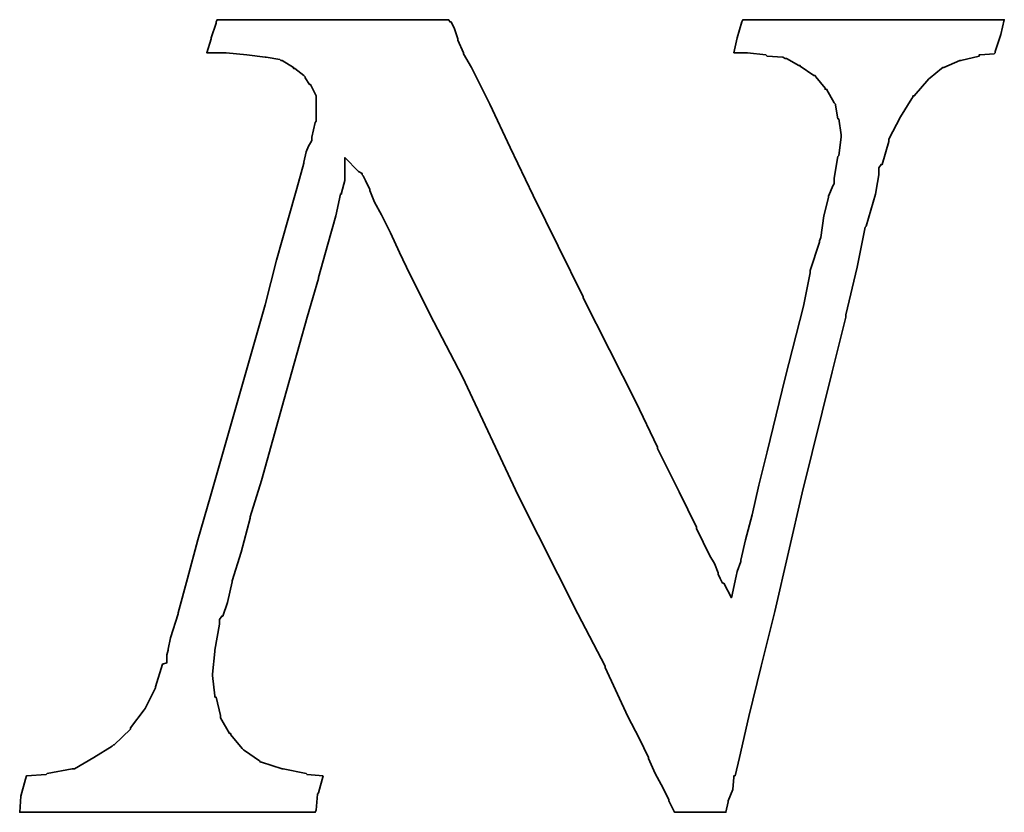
# Model space of a CAD drawing. Header units: inches. Extents: x 36 to 678, y -393 to 752.
# Tile 38 of 41: x 223.45 to 227.16, y 146.7 to 149.69. Entities that reach past the tile are written whole.
import ezdxf

# ---------------------------------------------------------------- set-up
doc = ezdxf.new("R2010")
doc.units = ezdxf.units.IN
doc.header["$LTSCALE"] = 5
doc.header["$MEASUREMENT"] = 0
doc.layers.add('DIM', color=4, linetype='Continuous')
doc.layers.add('layer 1', color=7, linetype='Continuous')

# ---------------------------------------------------------------- blocks, each defined once
blk = doc.blocks.new('TBI MOTION logo(完整正式版)')
at = {"layer": 'layer 1', "color": 22, "lineweight": 35}
blk.add_open_spline([(58.92625, -7.91875), (58.92625, -7.91875), (58.58625, -7.89375), (58.58625, -7.89375), (58.58625, -7.89375), (58.58625, -7.89375), (58.56625, -7.87125), (58.56625, -7.87125), (58.56625, -7.87125), (58.56625, -7.87125), (58.08375, -7.77375), (58.08375, -7.77375), (58.08375, -7.77375), (58.08375, -7.77375), (58.06125, -7.77375), (58.06125, -7.77375), (58.06125, -7.77375), (58.06125, -7.77375), (57.62625, -7.63125), (57.62625, -7.63125), (57.62625, -7.63125), (57.62625, -7.63125), (57.60625, -7.63125), (57.60625, -7.63125), (57.60625, -7.63125), (57.60625, -7.63125), (57.58125, -7.60625), (57.58125, -7.60625), (57.58125, -7.60625), (57.58125, -7.60625), (57.26625, -7.38875), (57.26625, -7.38875), (57.26625, -7.38875), (57.26625, -7.38875), (57.24625, -7.36875), (57.24625, -7.36875), (57.24625, -7.36875), (57.24625, -7.36875), (57.22125, -7.34375), (57.22125, -7.34375), (57.22125, -7.34375), (57.22125, -7.34375), (56.98125, -7.05375), (56.98125, -7.05375), (56.98125, -7.05375), (56.98125, -7.05375), (56.98125, -7.02875), (56.98125, -7.02875), (56.98125, -7.02875), (56.98125, -7.02875), (56.95625, -7.02875), (56.95625, -7.02875), (56.95625, -7.02875), (56.95625, -7.02875), (56.76625, -6.69625), (56.76625, -6.69625), (56.76625, -6.69625), (56.76625, -6.69625), (56.76625, -6.67125), (56.76625, -6.67125), (56.76625, -6.67125), (56.76625, -6.67125), (56.76625, -6.64875), (56.76625, -6.64875), (56.76625, -6.64875), (56.76625, -6.64875), (56.67125, -6.26375), (56.67125, -6.26375), (56.67125, -6.26375), (56.67125, -6.26375), (56.64625, -6.26375), (56.64625, -6.26375), (56.64625, -6.26375), (56.64625, -6.26375), (56.64625, -6.23875), (56.64625, -6.23875), (56.64625, -6.23875), (56.64625, -6.23875), (56.59625, -5.80875), (56.59625, -5.80875), (56.59625, -5.80875), (56.59625, -5.80875), (56.59625, -5.78375), (56.59625, -5.78375), (56.59625, -5.78375), (56.59625, -5.78375), (56.64625, -5.30375), (56.64625, -5.30375), (56.64625, -5.30375), (56.64625, -5.30375), (56.64625, -5.27875), (56.64625, -5.27875), (56.64625, -5.27875), (56.64625, -5.27875), (56.74125, -4.72875), (56.74125, -4.72875), (56.74125, -4.72875), (56.74125, -4.72875), (56.74125, -4.67875), (56.74125, -4.67875), (56.74125, -4.67875), (56.74125, -4.67875), (56.74125, -4.63375), (56.74125, -4.63375), (56.74125, -4.63375), (56.74125, -4.63375), (56.79125, -4.55875), (56.79125, -4.55875), (56.79125, -4.55875), (56.79125, -4.55875), (56.81125, -4.55875), (56.81125, -4.55875), (56.81125, -4.55875), (56.81125, -4.55875), (56.91125, -4.27375), (56.91125, -4.27375), (56.91125, -4.27375), (56.91125, -4.27375), (57.00625, -3.83874), (57.00625, -3.83874), (57.00625, -3.83874), (57.00625, -3.83874), (57.00625, -3.81374), (57.00625, -3.81374), (57.00625, -3.81374), (57.00625, -3.81374), (57.19875, -3.21374), (57.19875, -3.21374), (57.19875, -3.21374), (57.19875, -3.21374), (57.38625, -2.49625), (57.38625, -2.49625), (57.38625, -2.49625), (57.38625, -2.49625), (57.38625, -2.47374), (57.38625, -2.47374), (57.38625, -2.47374), (57.38625, -2.47374), (57.62625, -1.70375), (57.62625, -1.70375), (57.62625, -1.70375), (57.62625, -1.70375), (58.10625, 0.00125), (58.10625, 0.00125), (58.10625, 0.00125), (58.10625, 0.00125), (58.58625, 1.72625), (58.58625, 1.72625), (58.58625, 1.72625), (58.58625, 1.72625), (58.82625, 2.54125), (58.82625, 2.54125), (58.82625, 2.54125), (58.82625, 2.54125), (58.82625, 2.56374), (58.82625, 2.56374), (58.82625, 2.56374), (58.82625, 2.56374), (59.02125, 3.26125), (59.02125, 3.26125), (59.02125, 3.26125), (59.02125, 3.26125), (59.18625, 3.86125), (59.18625, 3.86125), (59.18625, 3.86125), (59.18625, 3.86125), (59.28625, 4.31875), (59.28625, 4.31875), (59.28625, 4.31875), (59.28625, 4.31875), (59.30625, 4.31875), (59.30625, 4.31875), (59.30625, 4.31875), (59.30625, 4.31875), (59.30625, 4.34125), (59.30625, 4.34125), (59.30625, 4.34125), (59.30625, 4.34125), (59.38125, 4.60625), (59.38125, 4.60625), (59.38125, 4.60625), (59.38125, 4.60625), (59.38125, 4.65125), (59.38125, 4.65125), (59.38125, 4.65125), (59.38125, 4.65125), (59.38125, 5.08625), (59.38125, 5.08625), (59.38125, 5.08625), (59.38125, 5.08625), (59.66625, 4.79624), (59.66625, 4.79624), (59.66625, 4.79624), (59.66625, 4.79624), (59.74125, 4.75124), (59.74125, 4.75124), (59.74125, 4.75124), (59.74125, 4.75124), (59.74125, 4.72624), (59.74125, 4.72624), (59.74125, 4.72624), (59.74125, 4.72624), (59.76125, 4.70124), (59.76125, 4.70124), (59.76125, 4.70124), (59.76125, 4.70124), (59.81125, 4.60625), (59.81125, 4.60625), (59.81125, 4.60625), (59.81125, 4.60625), (59.90625, 4.41125), (59.90625, 4.41125), (59.90625, 4.41125), (59.90625, 4.41125), (59.90625, 4.39125), (59.90625, 4.39125), (59.90625, 4.39125), (59.90625, 4.39125), (60.00375, 4.15124), (60.00375, 4.15124), (60.00375, 4.15124), (60.00375, 4.15124), (60.14625, 3.88374), (60.14625, 3.88374), (60.14625, 3.88374), (60.14625, 3.88374), (60.34125, 3.50124), (60.34125, 3.50124), (60.34125, 3.50124), (60.34125, 3.50124), (60.53125, 3.09125), (60.53125, 3.09125), (60.53125, 3.09125), (60.53125, 3.09125), (60.74625, 2.63625), (60.74625, 2.63625), (60.74625, 2.63625), (60.74625, 2.63625), (61.25125, 1.63124), (61.25125, 1.63124), (61.25125, 1.63124), (61.25125, 1.63124), (61.85125, 0.47625), (61.85125, 0.47625), (61.85125, 0.47625), (61.85125, 0.47625), (63.02625, -2.01874), (63.02625, -2.01874), (63.02625, -2.01874), (63.02625, -2.01874), (64.27625, -4.51374), (64.27625, -4.51374), (64.27625, -4.51374), (64.27625, -4.51374), (64.85125, -5.61375), (64.85125, -5.61375), (64.85125, -5.61375), (64.85125, -5.61375), (64.85125, -5.64125), (64.85125, -5.64125), (64.85125, -5.64125), (64.85125, -5.64125), (65.32875, -6.67125), (65.32875, -6.67125), (65.32875, -6.67125), (65.32875, -6.67125), (65.57125, -7.12875), (65.57125, -7.12875), (65.57125, -7.12875), (65.57125, -7.12875), (65.76125, -7.53625), (65.76125, -7.53625), (65.76125, -7.53625), (65.76125, -7.53625), (65.76125, -7.55625), (65.76125, -7.55625), (65.76125, -7.55625), (65.76125, -7.55625), (65.90375, -7.87125), (65.90375, -7.87125), (65.90375, -7.87125), (65.90375, -7.87125), (66.07125, -8.18125), (66.07125, -8.18125), (66.07125, -8.18125), (66.07125, -8.18125), (66.19125, -8.42375), (66.19125, -8.42375), (66.19125, -8.42375), (66.19125, -8.42375), (66.19125, -8.44375), (66.19125, -8.44375), (66.19125, -8.44375), (66.19125, -8.44375), (66.29125, -8.63875), (66.29125, -8.63875), (66.29125, -8.63875), (66.29125, -8.63875), (66.31125, -8.68625), (66.31125, -8.68625), (66.31125, -8.68625), (66.31125, -8.68625), (66.38375, -8.68625), (66.38375, -8.68625), (66.38375, -8.68625), (66.38375, -8.68625), (66.84125, -8.68625), (66.84125, -8.68625), (66.84125, -8.68625), (66.84125, -8.68625), (67.29625, -8.68625), (67.29625, -8.68625), (67.29625, -8.68625), (67.29625, -8.68625), (67.36625, -8.68625), (67.36625, -8.68625), (67.36625, -8.68625), (67.36625, -8.68625), (67.39125, -8.68625), (67.39125, -8.68625), (67.39125, -8.68625), (67.39125, -8.68625), (67.44125, -8.46875), (67.44125, -8.46875), (67.44125, -8.46875), (67.44125, -8.46875), (67.44125, -8.44375), (67.44125, -8.44375), (67.44125, -8.44375), (67.44125, -8.44375), (67.53625, -8.20375), (67.53625, -8.20375), (67.53625, -8.20375), (67.53625, -8.20375), (67.56125, -7.94375), (67.56125, -7.94375), (67.56125, -7.94375), (67.56125, -7.94375), (67.56125, -7.91875), (67.56125, -7.91875), (67.56125, -7.91875), (67.56125, -7.91875), (67.58625, -7.91875), (67.58625, -7.91875), (67.58625, -7.91875), (67.58625, -7.91875), (67.68125, -7.53625), (67.68125, -7.53625), (67.68125, -7.53625), (67.68125, -7.53625), (67.87375, -6.67125), (67.87375, -6.67125), (67.87375, -6.67125), (67.87375, -6.67125), (68.13625, -5.61375), (68.13625, -5.61375), (68.13625, -5.61375), (68.13625, -5.61375), (68.42375, -4.46374), (68.42375, -4.46374), (68.42375, -4.46374), (68.42375, -4.46374), (68.99875, -1.96874), (68.99875, -1.96874), (68.99875, -1.96874), (68.99875, -1.96874), (69.62625, 0.57625), (69.62625, 0.57625), (69.62625, 0.57625), (69.62625, 0.57625), (69.91125, 1.72625), (69.91125, 1.72625), (69.91125, 1.72625), (69.91125, 1.72625), (69.91125, 1.77625), (69.91125, 1.77625), (69.91125, 1.77625), (69.91125, 1.77625), (70.15125, 2.78124), (70.15125, 2.78124), (70.15125, 2.78124), (70.15125, 2.78124), (70.32125, 3.62125), (70.32125, 3.62125), (70.32125, 3.62125), (70.32125, 3.62125), (70.34125, 3.64625), (70.34125, 3.64625), (70.34125, 3.64625), (70.34125, 3.64625), (70.44125, 3.98125), (70.44125, 3.98125), (70.44125, 3.98125), (70.44125, 3.98125), (70.53625, 4.31875), (70.53625, 4.31875), (70.53625, 4.31875), (70.53625, 4.31875), (70.58125, 4.55875), (70.58125, 4.55875), (70.58125, 4.55875), (70.58125, 4.55875), (70.60625, 4.72624), (70.60625, 4.72624), (70.60625, 4.72624), (70.60625, 4.72624), (70.60625, 4.79624), (70.60625, 4.79624), (70.60625, 4.79624), (70.60625, 4.79624), (70.60625, 4.87125), (70.60625, 4.87125), (70.60625, 4.87125), (70.60625, 4.87125), (70.65625, 4.94125), (70.65625, 4.94125), (70.65625, 4.94125), (70.65625, 4.94125), (70.68125, 4.94125), (70.68125, 4.94125), (70.68125, 4.94125), (70.68125, 4.94125), (70.82125, 5.42125), (70.82125, 5.42125), (70.82125, 5.42125), (70.82125, 5.42125), (70.82125, 5.44625), (70.82125, 5.44625), (70.82125, 5.44625), (70.82125, 5.44625), (70.82125, 5.47125), (70.82125, 5.47125), (70.82125, 5.47125), (70.82125, 5.47125), (71.06125, 5.94625), (71.06125, 5.94625), (71.06125, 5.94625), (71.06125, 5.94625), (71.30125, 6.33124), (71.30125, 6.33124), (71.30125, 6.33124), (71.30125, 6.33124), (71.32625, 6.35625), (71.32625, 6.35625), (71.32625, 6.35625), (71.32625, 6.35625), (71.32625, 6.38124), (71.32625, 6.38124), (71.32625, 6.38124), (71.32625, 6.38124), (71.35125, 6.38124), (71.35125, 6.38124), (71.35125, 6.38124), (71.35125, 6.38124), (71.66125, 6.74125), (71.66125, 6.74125), (71.66125, 6.74125), (71.66125, 6.74125), (71.68625, 6.76625), (71.68625, 6.76625), (71.68625, 6.76625), (71.68625, 6.76625), (71.92625, 6.95624), (71.92625, 6.95624), (71.92625, 6.95624), (71.92625, 6.95624), (71.95125, 6.98125), (71.95125, 6.98125), (71.95125, 6.98125), (71.95125, 6.98125), (71.97625, 6.98125), (71.97625, 6.98125), (71.97625, 6.98125), (71.97625, 6.98125), (72.31125, 7.12624), (72.31125, 7.12624), (72.31125, 7.12624), (72.31125, 7.12624), (72.33375, 7.12624), (72.33375, 7.12624), (72.33375, 7.12624), (72.33375, 7.12624), (72.71625, 7.21875), (72.71625, 7.21875), (72.71625, 7.21875), (72.71625, 7.21875), (72.71625, 7.24624), (72.71625, 7.24624), (72.71625, 7.24624), (72.71625, 7.24624), (72.74125, 7.24624), (72.74125, 7.24624), (72.74125, 7.24624), (72.74125, 7.24624), (73.03124, 7.26624), (73.03124, 7.26624), (73.03124, 7.26624), (73.03124, 7.26624), (73.05375, 7.29125), (73.05375, 7.29125), (73.05375, 7.29125), (73.05375, 7.29125), (73.05375, 7.31625), (73.05375, 7.31625), (73.05375, 7.31625), (73.05375, 7.31625), (73.17625, 7.67625), (73.17625, 7.67625), (73.17625, 7.67625), (73.17625, 7.67625), (73.24625, 7.98625), (73.24625, 7.98625), (73.24625, 7.98625), (73.24625, 7.98625), (73.19625, 7.98625), (73.19625, 7.98625), (73.19625, 7.98625), (73.19625, 7.98625), (72.93625, 7.98625), (72.93625, 7.98625), (72.93625, 7.98625), (72.93625, 7.98625), (72.55125, 7.98625), (72.55125, 7.98625), (72.55125, 7.98625), (72.55125, 7.98625), (72.09625, 7.98625), (72.09625, 7.98625), (72.09625, 7.98625), (72.09625, 7.98625), (71.64125, 7.98625), (71.64125, 7.98625), (71.64125, 7.98625), (71.64125, 7.98625), (70.53625, 7.98625), (70.53625, 7.98625), (70.53625, 7.98625), (70.53625, 7.98625), (69.47875, 7.98625), (69.47875, 7.98625), (69.47875, 7.98625), (69.47875, 7.98625), (68.95125, 7.98625), (68.95125, 7.98625), (68.95125, 7.98625), (68.95125, 7.98625), (68.52125, 7.98625), (68.52125, 7.98625), (68.52125, 7.98625), (68.52125, 7.98625), (68.13625, 7.98625), (68.13625, 7.98625), (68.13625, 7.98625), (68.13625, 7.98625), (67.87375, 7.98625), (67.87375, 7.98625), (67.87375, 7.98625), (67.87375, 7.98625), (67.75125, 7.98625), (67.75125, 7.98625), (67.75125, 7.98625), (67.75125, 7.98625), (67.72625, 7.94125), (67.72625, 7.94125), (67.72625, 7.94125), (67.72625, 7.94125), (67.63125, 7.60625), (67.63125, 7.60625), (67.63125, 7.60625), (67.63125, 7.60625), (67.56125, 7.29125), (67.56125, 7.29125), (67.56125, 7.29125), (67.56125, 7.29125), (67.72625, 7.29125), (67.72625, 7.29125), (67.72625, 7.29125), (67.72625, 7.29125), (67.82625, 7.29125), (67.82625, 7.29125), (67.82625, 7.29125), (67.82625, 7.29125), (67.84625, 7.29125), (67.84625, 7.29125), (67.84625, 7.29125), (67.84625, 7.29125), (68.23125, 7.24624), (68.23125, 7.24624), (68.23125, 7.24624), (68.23125, 7.24624), (68.25875, 7.21875), (68.25875, 7.21875), (68.25875, 7.21875), (68.25875, 7.21875), (68.59125, 7.19624), (68.59125, 7.19624), (68.59125, 7.19624), (68.59125, 7.19624), (68.64125, 7.17125), (68.64125, 7.17125), (68.64125, 7.17125), (68.64125, 7.17125), (68.66625, 7.17125), (68.66625, 7.17125), (68.66625, 7.17125), (68.66625, 7.17125), (68.92625, 7.02624), (68.92625, 7.02624), (68.92625, 7.02624), (68.92625, 7.02624), (68.95125, 7.02624), (68.95125, 7.02624), (68.95125, 7.02624), (68.95125, 7.02624), (68.95125, 7.00624), (68.95125, 7.00624), (68.95125, 7.00624), (68.95125, 7.00624), (69.23875, 6.81125), (69.23875, 6.81125), (69.23875, 6.81125), (69.23875, 6.81125), (69.26625, 6.81125), (69.26625, 6.81125), (69.26625, 6.81125), (69.26625, 6.81125), (69.28625, 6.78625), (69.28625, 6.78625), (69.28625, 6.78625), (69.28625, 6.78625), (69.47875, 6.54875), (69.47875, 6.54875), (69.47875, 6.54875), (69.47875, 6.54875), (69.47875, 6.52375), (69.47875, 6.52375), (69.47875, 6.52375), (69.47875, 6.52375), (69.50625, 6.52375), (69.50625, 6.52375), (69.50625, 6.52375), (69.50625, 6.52375), (69.67125, 6.23625), (69.67125, 6.23625), (69.67125, 6.23625), (69.67125, 6.23625), (69.69375, 6.21125), (69.69375, 6.21125), (69.69375, 6.21125), (69.69375, 6.21125), (69.69375, 6.18625), (69.69375, 6.18625), (69.69375, 6.18625), (69.69375, 6.18625), (69.74625, 5.89875), (69.74625, 5.89875), (69.74625, 5.89875), (69.74625, 5.89875), (69.76625, 5.89875), (69.76625, 5.89875), (69.76625, 5.89875), (69.76625, 5.89875), (69.81375, 5.56625), (69.81375, 5.56625), (69.81375, 5.56625), (69.81375, 5.56625), (69.81375, 5.54125), (69.81375, 5.54125), (69.81375, 5.54125), (69.81375, 5.54125), (69.81375, 5.51625), (69.81375, 5.51625), (69.81375, 5.51625), (69.81375, 5.51625), (69.76625, 5.13125), (69.76625, 5.13125), (69.76625, 5.13125), (69.76625, 5.13125), (69.74625, 5.10874), (69.74625, 5.10874), (69.74625, 5.10874), (69.74625, 5.10874), (69.67125, 4.65125), (69.67125, 4.65125), (69.67125, 4.65125), (69.67125, 4.65125), (69.67125, 4.55875), (69.67125, 4.55875), (69.67125, 4.55875), (69.67125, 4.55875), (69.67125, 4.53125), (69.67125, 4.53125), (69.67125, 4.53125), (69.67125, 4.53125), (69.64625, 4.50874), (69.64625, 4.50874), (69.64625, 4.50874), (69.64625, 4.50874), (69.55125, 4.27125), (69.55125, 4.27125), (69.55125, 4.27125), (69.55125, 4.27125), (69.55125, 4.24625), (69.55125, 4.24625), (69.55125, 4.24625), (69.55125, 4.24625), (69.45375, 3.86125), (69.45375, 3.86125), (69.45375, 3.86125), (69.45375, 3.86125), (69.38625, 3.40624), (69.38625, 3.40624), (69.38625, 3.40624), (69.38625, 3.40624), (69.35875, 3.33125), (69.35875, 3.33125), (69.35875, 3.33125), (69.35875, 3.33125), (69.35875, 3.30875), (69.35875, 3.30875), (69.35875, 3.30875), (69.35875, 3.30875), (69.16625, 2.71125), (69.16625, 2.71125), (69.16625, 2.71125), (69.16625, 2.71125), (69.16625, 2.66375), (69.16625, 2.66375), (69.16625, 2.66375), (69.16625, 2.66375), (69.02625, 1.96374), (69.02625, 1.96374), (69.02625, 1.96374), (69.02625, 1.96374), (68.64125, 0.45624), (68.64125, 0.45624), (68.64125, 0.45624), (68.64125, 0.45624), (68.25875, -1.10625), (68.25875, -1.10625), (68.25875, -1.10625), (68.25875, -1.10625), (68.08625, -1.80125), (68.08625, -1.80125), (68.08625, -1.80125), (68.08625, -1.80125), (67.94625, -2.42625), (67.94625, -2.42625), (67.94625, -2.42625), (67.94625, -2.42625), (67.80125, -2.95375), (67.80125, -2.95375), (67.80125, -2.95375), (67.80125, -2.95375), (67.70625, -3.38375), (67.70625, -3.38375), (67.70625, -3.38375), (67.70625, -3.38375), (67.70625, -3.40875), (67.70625, -3.40875), (67.70625, -3.40875), (67.70625, -3.40875), (67.63125, -3.62375), (67.63125, -3.62375), (67.63125, -3.62375), (67.63125, -3.62375), (67.60625, -3.72125), (67.60625, -3.72125), (67.60625, -3.72125), (67.60625, -3.72125), (67.51125, -4.17375), (67.51125, -4.17375), (67.51125, -4.17375), (67.51125, -4.17375), (67.34625, -3.86374), (67.34625, -3.86374), (67.34625, -3.86374), (67.34625, -3.86374), (67.32125, -3.86374), (67.32125, -3.86374), (67.32125, -3.86374), (67.32125, -3.86374), (67.27125, -3.76874), (67.27125, -3.76874), (67.27125, -3.76874), (67.27125, -3.76874), (67.22625, -3.67374), (67.22625, -3.67374), (67.22625, -3.67374), (67.22625, -3.67374), (67.22625, -3.64875), (67.22625, -3.64875), (67.22625, -3.64875), (67.22625, -3.64875), (67.15125, -3.45375), (67.15125, -3.45375), (67.15125, -3.45375), (67.15125, -3.45375), (67.05625, -3.28875), (67.05625, -3.28875), (67.05625, -3.28875), (67.05625, -3.28875), (66.91125, -3.00125), (66.91125, -3.00125), (66.91125, -3.00125), (66.91125, -3.00125), (66.77125, -2.71375), (66.77125, -2.71375), (66.77125, -2.71375), (66.77125, -2.71375), (66.77125, -2.68875), (66.77125, -2.68875), (66.77125, -2.68875), (66.77125, -2.68875), (66.41125, -1.94374), (66.41125, -1.94374), (66.41125, -1.94374), (66.41125, -1.94374), (65.95125, -1.03375), (65.95125, -1.03375), (65.95125, -1.03375), (65.95125, -1.03375), (65.95125, -1.00875), (65.95125, -1.00875), (65.95125, -1.00875), (65.95125, -1.00875), (65.49625, -0.04874), (65.49625, -0.04874), (65.49625, -0.04874), (65.49625, -0.04874), (64.39375, 2.13624), (64.39375, 2.13624), (64.39375, 2.13624), (64.39375, 2.13624), (64.39375, 2.15624), (64.39375, 2.15624), (64.39375, 2.15624), (64.39375, 2.15624), (63.33625, 4.29125), (63.33625, 4.29125), (63.33625, 4.29125), (63.33625, 4.29125), (62.85625, 5.30125), (62.85625, 5.30125), (62.85625, 5.30125), (62.85625, 5.30125), (62.42625, 6.21125), (62.42625, 6.21125), (62.42625, 6.21125), (62.42625, 6.21125), (62.04125, 6.98125), (62.04125, 6.98125), (62.04125, 6.98125), (62.04125, 6.98125), (61.87375, 7.26624), (61.87375, 7.26624), (61.87375, 7.26624), (61.87375, 7.26624), (61.87375, 7.29125), (61.87375, 7.29125), (61.87375, 7.29125), (61.87375, 7.29125), (61.75625, 7.55625), (61.75625, 7.55625), (61.75625, 7.55625), (61.75625, 7.55625), (61.75625, 7.58124), (61.75625, 7.58124), (61.75625, 7.58124), (61.75625, 7.58124), (61.68375, 7.79375), (61.68375, 7.79375), (61.68375, 7.79375), (61.68375, 7.79375), (61.61125, 7.94125), (61.61125, 7.94125), (61.61125, 7.94125), (61.61125, 7.94125), (61.58625, 7.94125), (61.58625, 7.94125), (61.58625, 7.94125), (61.58625, 7.94125), (61.56375, 7.98625), (61.56375, 7.98625), (61.56375, 7.98625), (61.56375, 7.98625), (61.41875, 7.98625), (61.41875, 7.98625), (61.41875, 7.98625), (61.41875, 7.98625), (61.18125, 7.98625), (61.18125, 7.98625), (61.18125, 7.98625), (61.18125, 7.98625), (60.84125, 7.98625), (60.84125, 7.98625), (60.84125, 7.98625), (60.84125, 7.98625), (60.02625, 7.98625), (60.02625, 7.98625), (60.02625, 7.98625), (60.02625, 7.98625), (59.11625, 7.98625), (59.11625, 7.98625), (59.11625, 7.98625), (59.11625, 7.98625), (58.15625, 7.98625), (58.15625, 7.98625), (58.15625, 7.98625), (58.15625, 7.98625), (57.34125, 7.98625), (57.34125, 7.98625), (57.34125, 7.98625), (57.34125, 7.98625), (57.00625, 7.98625), (57.00625, 7.98625), (57.00625, 7.98625), (57.00625, 7.98625), (56.76625, 7.98625), (56.76625, 7.98625), (56.76625, 7.98625), (56.76625, 7.98625), (56.69125, 7.98625), (56.69125, 7.98625), (56.69125, 7.98625), (56.69125, 7.98625), (56.67125, 7.94125), (56.67125, 7.94125), (56.67125, 7.94125), (56.67125, 7.94125), (56.67125, 7.91625), (56.67125, 7.91625), (56.67125, 7.91625), (56.67125, 7.91625), (56.57125, 7.60625), (56.57125, 7.60625), (56.57125, 7.60625), (56.57125, 7.60625), (56.57125, 7.58124), (56.57125, 7.58124), (56.57125, 7.58124), (56.57125, 7.58124), (56.47625, 7.29125), (56.47625, 7.29125), (56.47625, 7.29125), (56.47625, 7.29125), (56.57125, 7.29125), (56.57125, 7.29125), (56.57125, 7.29125), (56.57125, 7.29125), (56.76625, 7.29125), (56.76625, 7.29125), (56.76625, 7.29125), (56.76625, 7.29125), (56.86125, 7.29125), (56.86125, 7.29125), (56.86125, 7.29125), (56.86125, 7.29125), (56.88625, 7.29125), (56.88625, 7.29125), (56.88625, 7.29125), (56.88625, 7.29125), (57.31625, 7.24624), (57.31625, 7.24624), (57.31625, 7.24624), (57.31625, 7.24624), (57.70125, 7.19624), (57.70125, 7.19624), (57.70125, 7.19624), (57.70125, 7.19624), (57.72625, 7.19624), (57.72625, 7.19624), (57.72625, 7.19624), (57.72625, 7.19624), (58.01125, 7.14624), (58.01125, 7.14624), (58.01125, 7.14624), (58.01125, 7.14624), (58.03625, 7.12624), (58.03625, 7.12624), (58.03625, 7.12624), (58.03625, 7.12624), (58.06125, 7.12624), (58.06125, 7.12624), (58.06125, 7.12624), (58.06125, 7.12624), (58.30125, 6.98125), (58.30125, 6.98125), (58.30125, 6.98125), (58.30125, 6.98125), (58.30125, 6.95624), (58.30125, 6.95624), (58.30125, 6.95624), (58.30125, 6.95624), (58.32375, 6.95624), (58.32375, 6.95624), (58.32375, 6.95624), (58.32375, 6.95624), (58.51625, 6.81125), (58.51625, 6.81125), (58.51625, 6.81125), (58.51625, 6.81125), (58.54125, 6.78625), (58.54125, 6.78625), (58.54125, 6.78625), (58.54125, 6.78625), (58.54125, 6.76625), (58.54125, 6.76625), (58.54125, 6.76625), (58.54125, 6.76625), (58.63625, 6.62124), (58.63625, 6.62124), (58.63625, 6.62124), (58.63625, 6.62124), (58.65875, 6.62124), (58.65875, 6.62124), (58.65875, 6.62124), (58.65875, 6.62124), (58.75625, 6.42625), (58.75625, 6.42625), (58.75625, 6.42625), (58.75625, 6.42625), (58.77875, 6.38124), (58.77875, 6.38124), (58.77875, 6.38124), (58.77875, 6.38124), (58.77875, 6.33124), (58.77875, 6.33124), (58.77875, 6.33124), (58.77875, 6.33124), (58.77875, 6.09125), (58.77875, 6.09125), (58.77875, 6.09125), (58.77875, 6.09125), (58.77875, 5.85125), (58.77875, 5.85125), (58.77875, 5.85125), (58.77875, 5.85125), (58.75625, 5.82625), (58.75625, 5.82625), (58.75625, 5.82625), (58.75625, 5.82625), (58.68625, 5.51625), (58.68625, 5.51625), (58.68625, 5.51625), (58.68625, 5.51625), (58.68625, 5.47125), (58.68625, 5.47125), (58.68625, 5.47125), (58.68625, 5.47125), (58.68625, 5.44625), (58.68625, 5.44625), (58.68625, 5.44625), (58.68625, 5.44625), (58.65875, 5.39625), (58.65875, 5.39625), (58.65875, 5.39625), (58.65875, 5.39625), (58.61125, 5.32624), (58.61125, 5.32624), (58.61125, 5.32624), (58.61125, 5.32624), (58.56625, 5.20375), (58.56625, 5.20375), (58.56625, 5.20375), (58.56625, 5.20375), (58.51625, 4.99125), (58.51625, 4.99125), (58.51625, 4.99125), (58.51625, 4.99125), (58.51625, 4.96625), (58.51625, 4.96625), (58.51625, 4.96625), (58.51625, 4.96625), (58.37125, 4.43625), (58.37125, 4.43625), (58.37125, 4.43625), (58.37125, 4.43625), (58.18125, 3.76625), (58.18125, 3.76625), (58.18125, 3.76625), (58.18125, 3.76625), (57.94125, 2.92624), (57.94125, 2.92624), (57.94125, 2.92624), (57.94125, 2.92624), (57.70125, 1.98874), (57.70125, 1.98874), (57.70125, 1.98874), (57.70125, 1.98874), (57.12625, -0.02374), (57.12625, -0.02374), (57.12625, -0.02374), (57.12625, -0.02374), (56.55125, -2.03875), (56.55125, -2.03875), (56.55125, -2.03875), (56.55125, -2.03875), (56.28625, -2.95375), (56.28625, -2.95375), (56.28625, -2.95375), (56.28625, -2.95375), (56.07125, -3.76874), (56.07125, -3.76874), (56.07125, -3.76874), (56.07125, -3.76874), (55.87625, -4.48874), (55.87625, -4.48874), (55.87625, -4.48874), (55.87625, -4.48874), (55.87625, -4.51374), (55.87625, -4.51374), (55.87625, -4.51374), (55.87625, -4.51374), (55.71125, -5.01625), (55.71125, -5.01625), (55.71125, -5.01625), (55.71125, -5.01625), (55.66125, -5.25375), (55.66125, -5.25375), (55.66125, -5.25375), (55.66125, -5.25375), (55.66125, -5.27875), (55.66125, -5.27875), (55.66125, -5.27875), (55.66125, -5.27875), (55.63625, -5.37375), (55.63625, -5.37375), (55.63625, -5.37375), (55.63625, -5.37375), (55.63625, -5.42375), (55.63625, -5.42375), (55.63625, -5.42375), (55.63625, -5.42375), (55.63625, -5.54125), (55.63625, -5.54125), (55.63625, -5.54125), (55.63625, -5.54125), (55.54125, -5.56875), (55.54125, -5.56875), (55.54125, -5.56875), (55.54125, -5.56875), (55.39625, -6.04875), (55.39625, -6.04875), (55.39625, -6.04875), (55.39625, -6.04875), (55.39625, -6.06875), (55.39625, -6.06875), (55.39625, -6.06875), (55.39625, -6.06875), (55.18125, -6.50375), (55.18125, -6.50375), (55.18125, -6.50375), (55.18125, -6.50375), (55.15625, -6.52875), (55.15625, -6.52875), (55.15625, -6.52875), (55.15625, -6.52875), (54.86875, -6.91125), (54.86875, -6.91125), (54.86875, -6.91125), (54.86875, -6.91125), (54.86875, -6.93375), (54.86875, -6.93375), (54.86875, -6.93375), (54.86875, -6.93375), (54.53125, -7.26875), (54.53125, -7.26875), (54.53125, -7.26875), (54.53125, -7.26875), (54.51125, -7.26875), (54.51125, -7.26875), (54.51125, -7.26875), (54.51125, -7.26875), (54.48625, -7.29625), (54.48625, -7.29625), (54.48625, -7.29625), (54.48625, -7.29625), (54.10375, -7.53625), (54.10375, -7.53625), (54.10375, -7.53625), (54.10375, -7.53625), (53.69625, -7.77375), (53.69625, -7.77375), (53.69625, -7.77375), (53.69625, -7.77375), (53.67125, -7.77375), (53.67125, -7.77375), (53.67125, -7.77375), (53.67125, -7.77375), (53.64625, -7.77375), (53.64625, -7.77375), (53.64625, -7.77375), (53.64625, -7.77375), (53.11625, -7.87125), (53.11625, -7.87125), (53.11625, -7.87125), (53.11625, -7.87125), (53.09625, -7.89375), (53.09625, -7.89375), (53.09625, -7.89375), (53.09625, -7.89375), (52.68625, -7.91875), (52.68625, -7.91875), (52.68625, -7.91875), (52.68625, -7.91875), (52.66125, -7.99125), (52.66125, -7.99125), (52.66125, -7.99125), (52.66125, -7.99125), (52.56625, -8.34875), (52.56625, -8.34875), (52.56625, -8.34875), (52.56625, -8.34875), (52.54125, -8.68625), (52.54125, -8.68625), (52.54125, -8.68625), (52.54125, -8.68625), (52.58875, -8.68625), (52.58875, -8.68625), (52.58875, -8.68625), (52.58875, -8.68625), (52.87625, -8.68625), (52.87625, -8.68625), (52.87625, -8.68625), (52.87625, -8.68625), (53.33625, -8.68625), (53.33625, -8.68625), (53.33625, -8.68625), (53.33625, -8.68625), (53.79125, -8.68625), (53.79125, -8.68625), (53.79125, -8.68625), (53.79125, -8.68625), (54.36625, -8.68625), (54.36625, -8.68625), (54.36625, -8.68625), (54.36625, -8.68625), (55.59125, -8.68625), (55.59125, -8.68625), (55.59125, -8.68625), (55.59125, -8.68625), (56.76625, -8.68625), (56.76625, -8.68625), (56.76625, -8.68625), (56.76625, -8.68625), (57.34125, -8.68625), (57.34125, -8.68625), (57.34125, -8.68625), (57.34125, -8.68625), (57.82125, -8.68625), (57.82125, -8.68625), (57.82125, -8.68625), (57.82125, -8.68625), (58.25125, -8.68625), (58.25125, -8.68625), (58.25125, -8.68625), (58.25125, -8.68625), (58.58625, -8.68625), (58.58625, -8.68625), (58.58625, -8.68625), (58.58625, -8.68625), (58.75625, -8.68625), (58.75625, -8.68625), (58.75625, -8.68625), (58.75625, -8.68625), (58.77875, -8.63875), (58.77875, -8.63875), (58.77875, -8.63875), (58.77875, -8.63875), (58.80625, -8.30375), (58.80625, -8.30375), (58.80625, -8.30375), (58.80625, -8.30375), (58.82625, -8.27875), (58.82625, -8.27875), (58.82625, -8.27875), (58.82625, -8.27875), (58.92625, -7.91875), (58.92625, -7.91875)], degree=3, knots=[0, 0, 0, 0, 0.003125, 0.003125, 0.003125, 0.003125, 0.00625, 0.00625, 0.00625, 0.00625, 0.009375, 0.009375, 0.009375, 0.009375, 0.0125, 0.0125, 0.0125, 0.0125, 0.015625, 0.015625, 0.015625, 0.015625, 0.01875, 0.01875, 0.01875, 0.01875, 0.021875, 0.021875, 0.021875, 0.021875, 0.025, 0.025, 0.025, 0.025, 0.028125, 0.028125, 0.028125, 0.028125, 0.03125, 0.03125, 0.03125, 0.03125, 0.034375, 0.034375, 0.034375, 0.034375, 0.0375, 0.0375, 0.0375, 0.0375, 0.040625, 0.040625, 0.040625, 0.040625, 0.04375, 0.04375, 0.04375, 0.04375, 0.046875, 0.046875, 0.046875, 0.046875, 0.05, 0.05, 0.05, 0.05, 0.053125, 0.053125, 0.053125, 0.053125, 0.05625, 0.05625, 0.05625, 0.05625, 0.059375, 0.059375, 0.059375, 0.059375, 0.0625, 0.0625, 0.0625, 0.0625, 0.065625, 0.065625, 0.065625, 0.065625, 0.06875, 0.06875, 0.06875, 0.06875, 0.071875, 0.071875, 0.071875, 0.071875, 0.075, 0.075, 0.075, 0.075, 0.078125, 0.078125, 0.078125, 0.078125, 0.08125, 0.08125, 0.08125, 0.08125, 0.084375, 0.084375, 0.084375, 0.084375, 0.0875, 0.0875, 0.0875, 0.0875, 0.090625, 0.090625, 0.090625, 0.090625, 0.09375, 0.09375, 0.09375, 0.09375, 0.096875, 0.096875, 0.096875, 0.096875, 0.1, 0.1, 0.1, 0.1, 0.103125, 0.103125, 0.103125, 0.103125, 0.10625, 0.10625, 0.10625, 0.10625, 0.109375, 0.109375, 0.109375, 0.109375, 0.1125, 0.1125, 0.1125, 0.1125, 0.115625, 0.115625, 0.115625, 0.115625, 0.11875, 0.11875, 0.11875, 0.11875, 0.121875, 0.121875, 0.121875, 0.121875, 0.125, 0.125, 0.125, 0.125, 0.128125, 0.128125, 0.128125, 0.128125, 0.13125, 0.13125, 0.13125, 0.13125, 0.134375, 0.134375, 0.134375, 0.134375, 0.1375, 0.1375, 0.1375, 0.1375, 0.140625, 0.140625, 0.140625, 0.140625, 0.14375, 0.14375, 0.14375, 0.14375, 0.146875, 0.146875, 0.146875, 0.146875, 0.15, 0.15, 0.15, 0.15, 0.153125, 0.153125, 0.153125, 0.153125, 0.15625, 0.15625, 0.15625, 0.15625, 0.159375, 0.159375, 0.159375, 0.159375, 0.1625, 0.1625, 0.1625, 0.1625, 0.165625, 0.165625, 0.165625, 0.165625, 0.16875, 0.16875, 0.16875, 0.16875, 0.171875, 0.171875, 0.171875, 0.171875, 0.175, 0.175, 0.175, 0.175, 0.178125, 0.178125, 0.178125, 0.178125, 0.18125, 0.18125, 0.18125, 0.18125, 0.184375, 0.184375, 0.184375, 0.184375, 0.1875, 0.1875, 0.1875, 0.1875, 0.190625, 0.190625, 0.190625, 0.190625, 0.19375, 0.19375, 0.19375, 0.19375, 0.196875, 0.196875, 0.196875, 0.196875, 0.2, 0.2, 0.2, 0.2, 0.203125, 0.203125, 0.203125, 0.203125, 0.20625, 0.20625, 0.20625, 0.20625, 0.209375, 0.209375, 0.209375, 0.209375, 0.2125, 0.2125, 0.2125, 0.2125, 0.215625, 0.215625, 0.215625, 0.215625, 0.21875, 0.21875, 0.21875, 0.21875, 0.221875, 0.221875, 0.221875, 0.221875, 0.225, 0.225, 0.225, 0.225, 0.228125, 0.228125, 0.228125, 0.228125, 0.23125, 0.23125, 0.23125, 0.23125, 0.234375, 0.234375, 0.234375, 0.234375, 0.2375, 0.2375, 0.2375, 0.2375, 0.240625, 0.240625, 0.240625, 0.240625, 0.24375, 0.24375, 0.24375, 0.24375, 0.246875, 0.246875, 0.246875, 0.246875, 0.25, 0.25, 0.25, 0.25, 0.253125, 0.253125, 0.253125, 0.253125, 0.25625, 0.25625, 0.25625, 0.25625, 0.259375, 0.259375, 0.259375, 0.259375, 0.2625, 0.2625, 0.2625, 0.2625, 0.265625, 0.265625, 0.265625, 0.265625, 0.26875, 0.26875, 0.26875, 0.26875, 0.271875, 0.271875, 0.271875, 0.271875, 0.275, 0.275, 0.275, 0.275, 0.278125, 0.278125, 0.278125, 0.278125, 0.28125, 0.28125, 0.28125, 0.28125, 0.284375, 0.284375, 0.284375, 0.284375, 0.2875, 0.2875, 0.2875, 0.2875, 0.290625, 0.290625, 0.290625, 0.290625, 0.29375, 0.29375, 0.29375, 0.29375, 0.296875, 0.296875, 0.296875, 0.296875, 0.3, 0.3, 0.3, 0.3, 0.303125, 0.303125, 0.303125, 0.303125, 0.30625, 0.30625, 0.30625, 0.30625, 0.309375, 0.309375, 0.309375, 0.309375, 0.3125, 0.3125, 0.3125, 0.3125, 0.315625, 0.315625, 0.315625, 0.315625, 0.31875, 0.31875, 0.31875, 0.31875, 0.321875, 0.321875, 0.321875, 0.321875, 0.325, 0.325, 0.325, 0.325, 0.328125, 0.328125, 0.328125, 0.328125, 0.33125, 0.33125, 0.33125, 0.33125, 0.334375, 0.334375, 0.334375, 0.334375, 0.3375, 0.3375, 0.3375, 0.3375, 0.340625, 0.340625, 0.340625, 0.340625, 0.34375, 0.34375, 0.34375, 0.34375, 0.346875, 0.346875, 0.346875, 0.346875, 0.35, 0.35, 0.35, 0.35, 0.353125, 0.353125, 0.353125, 0.353125, 0.35625, 0.35625, 0.35625, 0.35625, 0.359375, 0.359375, 0.359375, 0.359375, 0.3625, 0.3625, 0.3625, 0.3625, 0.365625, 0.365625, 0.365625, 0.365625, 0.36875, 0.36875, 0.36875, 0.36875, 0.371875, 0.371875, 0.371875, 0.371875, 0.375, 0.375, 0.375, 0.375, 0.378125, 0.378125, 0.378125, 0.378125, 0.38125, 0.38125, 0.38125, 0.38125, 0.384375, 0.384375, 0.384375, 0.384375, 0.3875, 0.3875, 0.3875, 0.3875, 0.390625, 0.390625, 0.390625, 0.390625, 0.39375, 0.39375, 0.39375, 0.39375, 0.396875, 0.396875, 0.396875, 0.396875, 0.4, 0.4, 0.4, 0.4, 0.403125, 0.403125, 0.403125, 0.403125, 0.40625, 0.40625, 0.40625, 0.40625, 0.409375, 0.409375, 0.409375, 0.409375, 0.4125, 0.4125, 0.4125, 0.4125, 0.415625, 0.415625, 0.415625, 0.415625, 0.41875, 0.41875, 0.41875, 0.41875, 0.421875, 0.421875, 0.421875, 0.421875, 0.425, 0.425, 0.425, 0.425, 0.428125, 0.428125, 0.428125, 0.428125, 0.43125, 0.43125, 0.43125, 0.43125, 0.434375, 0.434375, 0.434375, 0.434375, 0.4375, 0.4375, 0.4375, 0.4375, 0.440625, 0.440625, 0.440625, 0.440625, 0.44375, 0.44375, 0.44375, 0.44375, 0.446875, 0.446875, 0.446875, 0.446875, 0.45, 0.45, 0.45, 0.45, 0.453125, 0.453125, 0.453125, 0.453125, 0.45625, 0.45625, 0.45625, 0.45625, 0.459375, 0.459375, 0.459375, 0.459375, 0.4625, 0.4625, 0.4625, 0.4625, 0.465625, 0.465625, 0.465625, 0.465625, 0.46875, 0.46875, 0.46875, 0.46875, 0.471875, 0.471875, 0.471875, 0.471875, 0.475, 0.475, 0.475, 0.475, 0.478125, 0.478125, 0.478125, 0.478125, 0.48125, 0.48125, 0.48125, 0.48125, 0.484375, 0.484375, 0.484375, 0.484375, 0.4875, 0.4875, 0.4875, 0.4875, 0.490625, 0.490625, 0.490625, 0.490625, 0.49375, 0.49375, 0.49375, 0.49375, 0.496875, 0.496875, 0.496875, 0.496875, 0.5, 0.5, 0.5, 0.5, 0.503125, 0.503125, 0.503125, 0.503125, 0.50625, 0.50625, 0.50625, 0.50625, 0.509375, 0.509375, 0.509375, 0.509375, 0.5125, 0.5125, 0.5125, 0.5125, 0.515625, 0.515625, 0.515625, 0.515625, 0.51875, 0.51875, 0.51875, 0.51875, 0.521875, 0.521875, 0.521875, 0.521875, 0.525, 0.525, 0.525, 0.525, 0.528125, 0.528125, 0.528125, 0.528125, 0.53125, 0.53125, 0.53125, 0.53125, 0.534375, 0.534375, 0.534375, 0.534375, 0.5375, 0.5375, 0.5375, 0.5375, 0.540625, 0.540625, 0.540625, 0.540625, 0.54375, 0.54375, 0.54375, 0.54375, 0.546875, 0.546875, 0.546875, 0.546875, 0.55, 0.55, 0.55, 0.55, 0.553125, 0.553125, 0.553125, 0.553125, 0.55625, 0.55625, 0.55625, 0.55625, 0.559375, 0.559375, 0.559375, 0.559375, 0.5625, 0.5625, 0.5625, 0.5625, 0.565625, 0.565625, 0.565625, 0.565625, 0.56875, 0.56875, 0.56875, 0.56875, 0.571875, 0.571875, 0.571875, 0.571875, 0.575, 0.575, 0.575, 0.575, 0.578125, 0.578125, 0.578125, 0.578125, 0.58125, 0.58125, 0.58125, 0.58125, 0.584375, 0.584375, 0.584375, 0.584375, 0.5875, 0.5875, 0.5875, 0.5875, 0.590625, 0.590625, 0.590625, 0.590625, 0.59375, 0.59375, 0.59375, 0.59375, 0.596875, 0.596875, 0.596875, 0.596875, 0.6, 0.6, 0.6, 0.6, 0.603125, 0.603125, 0.603125, 0.603125, 0.60625, 0.60625, 0.60625, 0.60625, 0.609375, 0.609375, 0.609375, 0.609375, 0.6125, 0.6125, 0.6125, 0.6125, 0.615625, 0.615625, 0.615625, 0.615625, 0.61875, 0.61875, 0.61875, 0.61875, 0.621875, 0.621875, 0.621875, 0.621875, 0.625, 0.625, 0.625, 0.625, 0.628125, 0.628125, 0.628125, 0.628125, 0.63125, 0.63125, 0.63125, 0.63125, 0.634375, 0.634375, 0.634375, 0.634375, 0.6375, 0.6375, 0.6375, 0.6375, 0.640625, 0.640625, 0.640625, 0.640625, 0.64375, 0.64375, 0.64375, 0.64375, 0.646875, 0.646875, 0.646875, 0.646875, 0.65, 0.65, 0.65, 0.65, 0.653125, 0.653125, 0.653125, 0.653125, 0.65625, 0.65625, 0.65625, 0.65625, 0.659375, 0.659375, 0.659375, 0.659375, 0.6625, 0.6625, 0.6625, 0.6625, 0.665625, 0.665625, 0.665625, 0.665625, 0.66875, 0.66875, 0.66875, 0.66875, 0.671875, 0.671875, 0.671875, 0.671875, 0.675, 0.675, 0.675, 0.675, 0.678125, 0.678125, 0.678125, 0.678125, 0.68125, 0.68125, 0.68125, 0.68125, 0.684375, 0.684375, 0.684375, 0.684375, 0.6875, 0.6875, 0.6875, 0.6875, 0.690625, 0.690625, 0.690625, 0.690625, 0.69375, 0.69375, 0.69375, 0.69375, 0.696875, 0.696875, 0.696875, 0.696875, 0.7, 0.7, 0.7, 0.7, 0.703125, 0.703125, 0.703125, 0.703125, 0.70625, 0.70625, 0.70625, 0.70625, 0.709375, 0.709375, 0.709375, 0.709375, 0.7125, 0.7125, 0.7125, 0.7125, 0.715625, 0.715625, 0.715625, 0.715625, 0.71875, 0.71875, 0.71875, 0.71875, 0.721875, 0.721875, 0.721875, 0.721875, 0.725, 0.725, 0.725, 0.725, 0.728125, 0.728125, 0.728125, 0.728125, 0.73125, 0.73125, 0.73125, 0.73125, 0.734375, 0.734375, 0.734375, 0.734375, 0.7375, 0.7375, 0.7375, 0.7375, 0.740625, 0.740625, 0.740625, 0.740625, 0.74375, 0.74375, 0.74375, 0.74375, 0.746875, 0.746875, 0.746875, 0.746875, 0.75, 0.75, 0.75, 0.75, 0.753125, 0.753125, 0.753125, 0.753125, 0.75625, 0.75625, 0.75625, 0.75625, 0.759375, 0.759375, 0.759375, 0.759375, 0.7625, 0.7625, 0.7625, 0.7625, 0.765625, 0.765625, 0.765625, 0.765625, 0.76875, 0.76875, 0.76875, 0.76875, 0.771875, 0.771875, 0.771875, 0.771875, 0.775, 0.775, 0.775, 0.775, 0.778125, 0.778125, 0.778125, 0.778125, 0.78125, 0.78125, 0.78125, 0.78125, 0.784375, 0.784375, 0.784375, 0.784375, 0.7875, 0.7875, 0.7875, 0.7875, 0.790625, 0.790625, 0.790625, 0.790625, 0.79375, 0.79375, 0.79375, 0.79375, 0.796875, 0.796875, 0.796875, 0.796875, 0.8, 0.8, 0.8, 0.8, 0.803125, 0.803125, 0.803125, 0.803125, 0.80625, 0.80625, 0.80625, 0.80625, 0.809375, 0.809375, 0.809375, 0.809375, 0.8125, 0.8125, 0.8125, 0.8125, 0.815625, 0.815625, 0.815625, 0.815625, 0.81875, 0.81875, 0.81875, 0.81875, 0.821875, 0.821875, 0.821875, 0.821875, 0.825, 0.825, 0.825, 0.825, 0.828125, 0.828125, 0.828125, 0.828125, 0.83125, 0.83125, 0.83125, 0.83125, 0.834375, 0.834375, 0.834375, 0.834375, 0.8375, 0.8375, 0.8375, 0.8375, 0.840625, 0.840625, 0.840625, 0.840625, 0.84375, 0.84375, 0.84375, 0.84375, 0.846875, 0.846875, 0.846875, 0.846875, 0.85, 0.85, 0.85, 0.85, 0.853125, 0.853125, 0.853125, 0.853125, 0.85625, 0.85625, 0.85625, 0.85625, 0.859375, 0.859375, 0.859375, 0.859375, 0.8625, 0.8625, 0.8625, 0.8625, 0.865625, 0.865625, 0.865625, 0.865625, 0.86875, 0.86875, 0.86875, 0.86875, 0.871875, 0.871875, 0.871875, 0.871875, 0.875, 0.875, 0.875, 0.875, 0.878125, 0.878125, 0.878125, 0.878125, 0.88125, 0.88125, 0.88125, 0.88125, 0.884375, 0.884375, 0.884375, 0.884375, 0.8875, 0.8875, 0.8875, 0.8875, 0.890625, 0.890625, 0.890625, 0.890625, 0.89375, 0.89375, 0.89375, 0.89375, 0.896875, 0.896875, 0.896875, 0.896875, 0.9, 0.9, 0.9, 0.9, 0.903125, 0.903125, 0.903125, 0.903125, 0.90625, 0.90625, 0.90625, 0.90625, 0.909375, 0.909375, 0.909375, 0.909375, 0.9125, 0.9125, 0.9125, 0.9125, 0.915625, 0.915625, 0.915625, 0.915625, 0.91875, 0.91875, 0.91875, 0.91875, 0.921875, 0.921875, 0.921875, 0.921875, 0.925, 0.925, 0.925, 0.925, 0.928125, 0.928125, 0.928125, 0.928125, 0.93125, 0.93125, 0.93125, 0.93125, 0.934375, 0.934375, 0.934375, 0.934375, 0.9375, 0.9375, 0.9375, 0.9375, 0.940625, 0.940625, 0.940625, 0.940625, 0.94375, 0.94375, 0.94375, 0.94375, 0.946875, 0.946875, 0.946875, 0.946875, 0.95, 0.95, 0.95, 0.95, 0.953125, 0.953125, 0.953125, 0.953125, 0.95625, 0.95625, 0.95625, 0.95625, 0.959375, 0.959375, 0.959375, 0.959375, 0.9625, 0.9625, 0.9625, 0.9625, 0.965625, 0.965625, 0.965625, 0.965625, 0.96875, 0.96875, 0.96875, 0.96875, 0.971875, 0.971875, 0.971875, 0.971875, 0.975, 0.975, 0.975, 0.975, 0.978125, 0.978125, 0.978125, 0.978125, 0.98125, 0.98125, 0.98125, 0.98125, 0.984375, 0.984375, 0.984375, 0.984375, 0.9875, 0.9875, 0.9875, 0.9875, 0.990625, 0.990625, 0.990625, 0.990625, 0.99375, 0.99375, 0.99375, 0.99375, 0.996875, 0.996875, 0.996875, 0.996875, 1, 1, 1, 1], dxfattribs=at)
blk.add_open_spline([(54.86875, -6.91125), (54.86875, -6.91125), (54.86875, -6.93375), (54.86875, -6.93375)], degree=3, dxfattribs=at)

msp = doc.modelspace()

# ---------------------------------------------------------------- block references
at = {"layer": 'DIM', "color": 7, "xscale": 0.1791590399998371, "yscale": 0.1791590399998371, "zscale": 0.1791590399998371}
msp.add_blockref('TBI MOTION logo(完整正式版)', (214.0341, 148.2583), dxfattribs=at)

doc.saveas('drawing.dxf')
